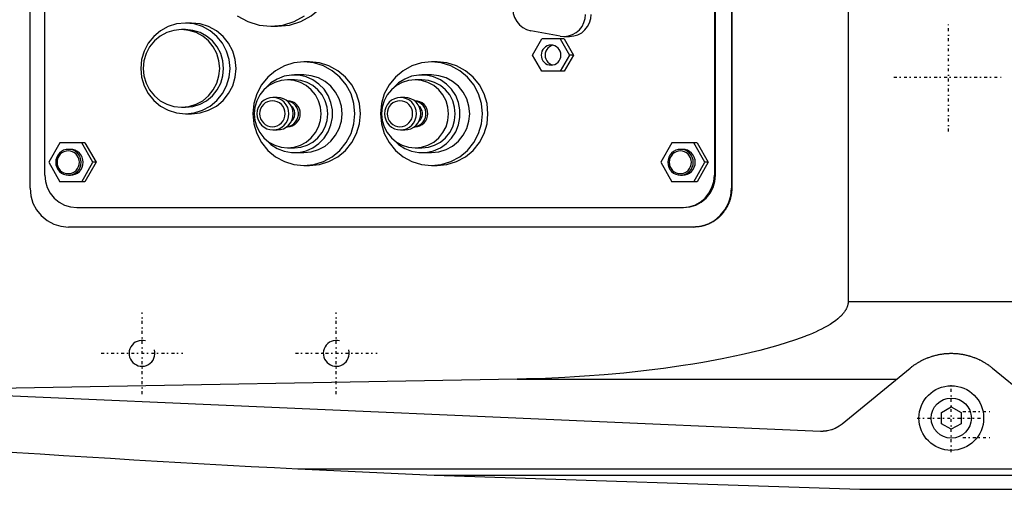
# Model space of a CAD drawing. Extents: x -1056 to 186, y -120 to 120.
# Tile 2 of 5: x -819 to -667, y -79 to -6. Entities that reach past the tile are written whole.
import ezdxf

# ---------------------------------------------------------------- set-up
doc = ezdxf.new("R2010")
doc.units = 0
doc.linetypes.add('CENTER', pattern=[1.5, 0.45, -0.5, 0.05, -0.5])
for name, color, linetype in [('CENTER', 7, 'CENTER'), ('THREAD', 7, 'CONTINUOUS'), ('VIS', 7, 'CONTINUOUS')]:
    doc.layers.add(name, color=color, linetype=linetype)

msp = doc.modelspace()

# ---------------------------------------------------------------- linework, layer by layer
at = {"layer": 'CENTER'}
for p, q in [((-675.45, -23.75), (-675.45, -6.95)), ((-683.85, -15.35), (-667.05, -15.35)), ((-800, -64.3), (-800, -51.7)), ((-770, -64.3), (-770, -51.7)), ((-806.3, -58), (-793.7, -58)), ((-776.3, -58), (-763.7, -58)), ((-675, -73.25), (-675, -62.75)), ((-680.25, -68), (-669.75, -68)), ((-673.2, -67), (-668.8, -67)), ((-673.2, -71), (-668.8, -71))]:
    msp.add_line(p, q, dxfattribs=at)
at = {"layer": 'THREAD'}
for centre in [(-800, -58), (-770, -58)]:
    msp.add_arc(centre, 2, 75, 15, dxfattribs=at)
at = {"layer": 'VIS'}
for p, q in [((-690.94, 50), (-690.94, -50)), ((-817.29, -32.5), (-817.29, 32.5)), ((-708.96, 32.5), (-708.96, -32.5)), ((-708.91, 32.5), (-708.91, -32.5)), ((-815, -30.5), (-815, 30.5)), ((-711.6, 30.5), (-711.6, -30.5)), ((-711.42, -30.5), (-711.42, 30.5)), ((-792.35, -7), (-793.3, -7)), ((-780.1, -7.5), (-779.05, -7.5)), ((-793.3, -8), (-793.91, -8)), ((-735.42, -9), (-739.95, -8.19)), ((-734.84, -9.05), (-733.95, -9.05)), ((-739.67, -11.95), (-738.24, -9.45)), ((-734.79, -9.45), (-738.24, -9.45)), ((-735.4, -9.45), (-733.98, -11.95)), ((-734.79, -9.45), (-733.37, -11.95)), ((-738.24, -14.45), (-739.67, -11.95)), ((-733.98, -11.95), (-735.4, -14.45)), ((-733.37, -11.95), (-734.79, -14.45)), ((-733.37, -11.95), (-733.98, -11.95)), ((-774.13, -13), (-775, -13)), ((-754.43, -13), (-755.3, -13)), ((-775, -15), (-776.47, -15)), ((-755.3, -15), (-756.78, -15)), ((-734.79, -14.45), (-738.24, -14.45)), ((-776.47, -15.75), (-777.52, -15.75)), ((-756.78, -15.75), (-757.82, -15.75)), ((-779.1, -18.5), (-779.77, -18.5)), ((-777.52, -19), (-777.62, -19)), ((-759.4, -18.5), (-760.08, -18.5)), ((-757.82, -19), (-757.92, -19)), ((-793.91, -20), (-793.3, -20)), ((-793.3, -21), (-792.35, -21)), ((-779.77, -23.5), (-779.1, -23.5)), ((-777.62, -23), (-777.52, -23)), ((-760.08, -23.5), (-759.4, -23.5)), ((-757.92, -23), (-757.82, -23)), ((-812.71, -25.5), (-814.41, -28.5)), ((-808.81, -25.5), (-812.71, -25.5)), ((-807.59, -28.5), (-809.3, -25.5)), ((-808.81, -25.5), (-807.1, -28.5)), ((-718.17, -25.5), (-719.87, -28.5)), ((-714.27, -25.5), (-718.17, -25.5)), ((-713.05, -28.5), (-714.75, -25.5)), ((-714.27, -25.5), (-712.56, -28.5)), ((-811.05, -26.5), (-811.36, -26.5)), ((-777.52, -26.25), (-776.47, -26.25)), ((-776.47, -27), (-775, -27)), ((-757.82, -26.25), (-756.78, -26.25)), ((-756.78, -27), (-755.3, -27)), ((-716.51, -26.5), (-716.82, -26.5)), ((-814.41, -28.5), (-812.71, -31.5)), ((-809.3, -31.5), (-807.59, -28.5)), ((-807.1, -28.5), (-808.81, -31.5)), ((-807.1, -28.5), (-807.59, -28.5)), ((-719.87, -28.5), (-718.17, -31.5)), ((-714.75, -31.5), (-713.05, -28.5)), ((-712.56, -28.5), (-714.27, -31.5)), ((-712.56, -28.5), (-713.05, -28.5)), ((-775, -29), (-774.13, -29)), ((-755.3, -29), (-754.43, -29)), ((-808.81, -31.5), (-812.71, -31.5)), ((-811.36, -30.5), (-811.05, -30.5)), ((-714.27, -31.5), (-718.17, -31.5)), ((-716.82, -30.5), (-716.51, -30.5)), ((-711.6, -30.5), (-711.42, -30.5)), ((-708.96, -32.5), (-708.91, -32.5)), ((-810.08, -35.5), (-716.35, -35.5)), ((-714.78, -38.5), (-811.38, -38.5)), ((-690.94, -50), (-563.33, -50)), ((-925.22, -60), (-695.22, -70)), ((-691.83, -68.87), (-681.34, -60.27)), ((-668.66, -60.27), (-658.17, -68.87)), ((-742.03, -61.98), (-839.33, -63.73)), ((-742.03, -61.98), (-683.43, -61.98)), ((-676.5, -67.13), (-675, -66.27)), ((-675, -66.27), (-673.5, -67.13)), ((-676.5, -68.87), (-676.5, -67.13)), ((-673.5, -67.13), (-673.5, -68.87)), ((-675, -69.73), (-676.5, -68.87)), ((-673.5, -68.87), (-675, -69.73)), ((-775.92, -75.83), (-754.88, -76.83)), ((-775.92, -75.83), (-534.85, -75.83)), ((-754.88, -76.83), (-538.61, -76.83)), ((-754.88, -76.83), (-689.11, -79)), ((-689.11, -79), (-557, -79))]:
    msp.add_line(p, q, dxfattribs=at)
for points in [[(-779.05, -7.5), (-777.23, -7.32), (-775.47, -6.78), (-773.86, -5.9), (-772.44, -4.72), (-771.28, -3.28), (-770.41, -1.64), (-769.88, 0.15), (-769.7, 2), (-769.88, 3.85), (-770.41, 5.64), (-771.28, 7.28), (-772.44, 8.72), (-773.86, 9.9), (-775.47, 10.78), (-777.23, 11.32), (-779.05, 11.5)], [(-785.29, -5.9), (-783.68, -6.78), (-781.92, -7.32), (-780.1, -7.5), (-778.27, -7.32), (-776.52, -6.78), (-774.9, -5.9)], [(-742.71, -4.84), (-742.65, -5.51), (-742.45, -6.16), (-742.13, -6.75), (-741.7, -7.27), (-741.18, -7.69), (-740.59, -8), (-739.95, -8.19)], [(-735.42, -9), (-734.77, -9.05), (-734.13, -8.97), (-733.51, -8.77), (-732.94, -8.45), (-732.45, -8.03), (-732.04, -7.52), (-731.74, -6.93), (-731.55, -6.3), (-731.49, -5.65)], [(-733.95, -9.05), (-733.3, -8.98), (-732.67, -8.79), (-732.09, -8.48), (-731.58, -8.05), (-731.17, -7.54), (-730.86, -6.95), (-730.67, -6.31), (-730.6, -5.65)], [(-792.35, -21), (-791, -20.87), (-789.71, -20.47), (-788.52, -19.82), (-787.47, -18.95), (-786.62, -17.89), (-785.98, -16.68), (-785.59, -15.37), (-785.46, -14), (-785.59, -12.63), (-785.98, -11.32), (-786.62, -10.11), (-787.47, -9.05), (-788.52, -8.18), (-789.71, -7.53), (-791, -7.13), (-792.35, -7)], [(-793.3, -20), (-792.15, -19.88), (-791.04, -19.54), (-790.02, -18.99), (-789.13, -18.24), (-788.39, -17.33), (-787.85, -16.3), (-787.51, -15.17), (-787.4, -14), (-787.51, -12.83), (-787.85, -11.7), (-788.39, -10.67), (-789.13, -9.76), (-790.02, -9.01), (-791.04, -8.46), (-792.15, -8.12), (-793.3, -8)], [(-736.52, -10.43), (-736.8, -10.52), (-737.07, -10.66), (-737.3, -10.86), (-737.49, -11.09), (-737.63, -11.36), (-737.71, -11.65), (-737.74, -11.95), (-737.71, -12.25), (-737.63, -12.54), (-737.49, -12.81), (-737.3, -13.04), (-737.07, -13.24), (-736.8, -13.38), (-736.52, -13.47)], [(-774.13, -29), (-772.59, -28.85), (-771.12, -28.39), (-769.75, -27.65), (-768.56, -26.66), (-767.58, -25.44), (-766.85, -24.06), (-766.4, -22.56), (-766.25, -21), (-766.4, -19.44), (-766.85, -17.94), (-767.58, -16.56), (-768.56, -15.34), (-769.75, -14.35), (-771.12, -13.61), (-772.59, -13.15), (-774.13, -13)], [(-754.43, -29), (-752.9, -28.85), (-751.42, -28.39), (-750.06, -27.65), (-748.86, -26.66), (-747.88, -25.44), (-747.16, -24.06), (-746.71, -22.56), (-746.56, -21), (-746.71, -19.44), (-747.16, -17.94), (-747.88, -16.56), (-748.86, -15.34), (-750.06, -14.35), (-751.42, -13.61), (-752.9, -13.15), (-754.43, -13)], [(-780.92, -24.95), (-780.09, -25.75), (-779.12, -26.36), (-778.06, -26.78), (-776.93, -26.98), (-775.79, -26.96), (-774.67, -26.71), (-773.62, -26.25), (-772.68, -25.59), (-771.87, -24.77), (-771.25, -23.8), (-770.81, -22.72), (-770.59, -21.58), (-770.59, -20.42), (-770.81, -19.28), (-771.25, -18.2), (-771.87, -17.23), (-772.68, -16.41), (-773.62, -15.75), (-774.67, -15.29), (-775.79, -15.04), (-776.93, -15.02), (-778.06, -15.22), (-779.12, -15.64), (-780.09, -16.25), (-780.92, -17.05)], [(-775, -27), (-773.85, -26.88), (-772.74, -26.54), (-771.72, -25.99), (-770.82, -25.24), (-770.09, -24.33), (-769.54, -23.3), (-769.2, -22.17), (-769.09, -21), (-769.2, -19.83), (-769.54, -18.7), (-770.09, -17.67), (-770.82, -16.76), (-771.72, -16.01), (-772.74, -15.46), (-773.85, -15.12), (-775, -15)], [(-761.23, -24.95), (-760.39, -25.75), (-759.43, -26.36), (-758.36, -26.78), (-757.23, -26.98), (-756.09, -26.96), (-754.97, -26.71), (-753.92, -26.25), (-752.98, -25.59), (-752.18, -24.77), (-751.55, -23.8), (-751.12, -22.72), (-750.9, -21.58), (-750.9, -20.42), (-751.12, -19.28), (-751.55, -18.2), (-752.18, -17.23), (-752.98, -16.41), (-753.92, -15.75), (-754.97, -15.29), (-756.09, -15.04), (-757.23, -15.02), (-758.36, -15.22), (-759.43, -15.64), (-760.39, -16.25), (-761.23, -17.05)], [(-755.3, -27), (-754.15, -26.88), (-753.04, -26.54), (-752.02, -25.99), (-751.12, -25.24), (-750.39, -24.33), (-749.84, -23.3), (-749.51, -22.17), (-749.39, -21), (-749.51, -19.83), (-749.84, -18.7), (-750.39, -17.67), (-751.12, -16.76), (-752.02, -16.01), (-753.04, -15.46), (-754.15, -15.12), (-755.3, -15)], [(-776.47, -26.25), (-775.47, -26.15), (-774.5, -25.85), (-773.6, -25.37), (-772.82, -24.71), (-772.18, -23.92), (-771.7, -23.01), (-771.4, -22.02), (-771.3, -21), (-771.4, -19.98), (-771.7, -18.99), (-772.18, -18.08), (-772.82, -17.29), (-773.6, -16.63), (-774.5, -16.15), (-775.47, -15.85), (-776.47, -15.75)], [(-756.78, -26.25), (-755.77, -26.15), (-754.8, -25.85), (-753.91, -25.37), (-753.12, -24.71), (-752.48, -23.92), (-752, -23.01), (-751.71, -22.02), (-751.61, -21), (-751.71, -19.98), (-752, -18.99), (-752.48, -18.08), (-753.12, -17.29), (-753.91, -16.63), (-754.8, -16.15), (-755.77, -15.85), (-756.78, -15.75)], [(-779.1, -23.5), (-778.62, -23.45), (-778.15, -23.31), (-777.73, -23.08), (-777.36, -22.77), (-777.05, -22.39), (-776.82, -21.96), (-776.68, -21.49), (-776.64, -21), (-776.68, -20.51), (-776.82, -20.04), (-777.05, -19.61), (-777.36, -19.23), (-777.73, -18.92), (-778.15, -18.69), (-778.62, -18.55), (-779.1, -18.5)], [(-777.61, -22.99), (-777.23, -22.91), (-776.87, -22.76), (-776.56, -22.54), (-776.29, -22.26), (-776.07, -21.94), (-775.93, -21.58), (-775.85, -21.2), (-775.85, -20.8), (-775.93, -20.42), (-776.07, -20.06), (-776.29, -19.74), (-776.56, -19.46), (-776.87, -19.24), (-777.23, -19.09), (-777.61, -19.01)], [(-777.52, -23), (-777.13, -22.96), (-776.76, -22.85), (-776.42, -22.66), (-776.12, -22.41), (-775.88, -22.11), (-775.7, -21.77), (-775.59, -21.39), (-775.55, -21), (-775.59, -20.61), (-775.7, -20.23), (-775.88, -19.89), (-776.12, -19.59), (-776.42, -19.34), (-776.76, -19.15), (-777.13, -19.04), (-777.52, -19)], [(-759.4, -23.5), (-758.92, -23.45), (-758.46, -23.31), (-758.03, -23.08), (-757.66, -22.77), (-757.35, -22.39), (-757.13, -21.96), (-756.99, -21.49), (-756.94, -21), (-756.99, -20.51), (-757.13, -20.04), (-757.35, -19.61), (-757.66, -19.23), (-758.03, -18.92), (-758.46, -18.69), (-758.92, -18.55), (-759.4, -18.5)], [(-757.91, -22.99), (-757.53, -22.91), (-757.18, -22.76), (-756.86, -22.54), (-756.59, -22.26), (-756.38, -21.94), (-756.23, -21.58), (-756.16, -21.2), (-756.16, -20.8), (-756.23, -20.42), (-756.38, -20.06), (-756.59, -19.74), (-756.86, -19.46), (-757.18, -19.24), (-757.53, -19.09), (-757.91, -19.01)], [(-757.82, -23), (-757.44, -22.96), (-757.07, -22.85), (-756.73, -22.66), (-756.43, -22.41), (-756.18, -22.11), (-756, -21.77), (-755.89, -21.39), (-755.85, -21), (-755.89, -20.61), (-756, -20.23), (-756.18, -19.89), (-756.43, -19.59), (-756.73, -19.34), (-757.07, -19.15), (-757.44, -19.04), (-757.82, -19)], [(-776.91, -22.14), (-776.71, -21.94), (-776.55, -21.69), (-776.45, -21.43), (-776.39, -21.14), (-776.39, -20.86), (-776.45, -20.57), (-776.55, -20.31), (-776.71, -20.06), (-776.91, -19.86)], [(-757.21, -22.14), (-757.01, -21.94), (-756.86, -21.69), (-756.75, -21.43), (-756.7, -21.14), (-756.7, -20.86), (-756.75, -20.57), (-756.86, -20.31), (-757.01, -20.06), (-757.21, -19.86)], [(-811.05, -30.5), (-810.67, -30.46), (-810.3, -30.35), (-809.96, -30.16), (-809.66, -29.91), (-809.42, -29.61), (-809.23, -29.27), (-809.12, -28.89), (-809.08, -28.5), (-809.12, -28.11), (-809.23, -27.73), (-809.42, -27.39), (-809.66, -27.09), (-809.96, -26.84), (-810.3, -26.65), (-810.67, -26.54), (-811.05, -26.5)], [(-716.51, -30.5), (-716.13, -30.46), (-715.76, -30.35), (-715.42, -30.16), (-715.12, -29.91), (-714.88, -29.61), (-714.69, -29.27), (-714.58, -28.89), (-714.54, -28.5), (-714.58, -28.11), (-714.69, -27.73), (-714.88, -27.39), (-715.12, -27.09), (-715.42, -26.84), (-715.76, -26.65), (-716.13, -26.54), (-716.51, -26.5)], [(-815, -30.5), (-814.91, -31.48), (-814.63, -32.41), (-814.17, -33.28), (-813.56, -34.04), (-812.81, -34.66), (-811.96, -35.12), (-811.04, -35.4), (-810.08, -35.5)], [(-716.52, -35.5), (-715.56, -35.4), (-714.63, -35.12), (-713.78, -34.66), (-713.04, -34.04), (-712.43, -33.28), (-711.97, -32.41), (-711.69, -31.48), (-711.6, -30.5)], [(-716.35, -35.5), (-715.38, -35.4), (-714.46, -35.12), (-713.61, -34.66), (-712.86, -34.04), (-712.25, -33.28), (-711.8, -32.41), (-711.52, -31.48), (-711.42, -30.5)], [(-817.29, -32.5), (-817.17, -33.67), (-816.84, -34.8), (-816.29, -35.83), (-815.56, -36.74), (-814.66, -37.49), (-813.64, -38.04), (-812.53, -38.38), (-811.38, -38.5)], [(-714.87, -38.5), (-713.72, -38.38), (-712.61, -38.04), (-711.59, -37.49), (-710.69, -36.74), (-709.96, -35.83), (-709.41, -34.8), (-709.07, -33.67), (-708.96, -32.5)]]:
    msp.add_lwpolyline(points, dxfattribs=at)
for points in [[(-793.3, -21), (-791.96, -20.87), (-790.67, -20.47), (-789.47, -19.82), (-788.43, -18.95), (-787.57, -17.89), (-786.94, -16.68), (-786.54, -15.37), (-786.41, -14), (-786.54, -12.63), (-786.94, -11.32), (-787.57, -10.11), (-788.43, -9.05), (-789.47, -8.18), (-790.67, -7.53), (-791.96, -7.13), (-793.3, -7), (-794.65, -7.13), (-795.94, -7.53), (-797.13, -8.18), (-798.18, -9.05), (-799.04, -10.11), (-799.67, -11.32), (-800.07, -12.63), (-800.2, -14), (-800.07, -15.37), (-799.67, -16.68), (-799.04, -17.89), (-798.18, -18.95), (-797.13, -19.82), (-795.94, -20.47), (-794.65, -20.87)], [(-793.91, -20), (-792.76, -19.88), (-791.65, -19.54), (-790.63, -18.99), (-789.73, -18.24), (-789, -17.33), (-788.45, -16.3), (-788.12, -15.17), (-788, -14), (-788.12, -12.83), (-788.45, -11.7), (-789, -10.67), (-789.73, -9.76), (-790.63, -9.01), (-791.65, -8.46), (-792.76, -8.12), (-793.91, -8), (-795.06, -8.12), (-796.17, -8.46), (-797.19, -9.01), (-798.09, -9.76), (-798.82, -10.67), (-799.37, -11.7), (-799.71, -12.83), (-799.82, -14), (-799.71, -15.17), (-799.37, -16.3), (-798.82, -17.33), (-798.09, -18.24), (-797.19, -18.99), (-796.17, -19.54), (-795.06, -19.88)], [(-736.82, -10.4), (-737.12, -10.43), (-737.41, -10.52), (-737.67, -10.66), (-737.9, -10.85), (-738.09, -11.09), (-738.23, -11.36), (-738.32, -11.65), (-738.35, -11.95), (-738.32, -12.25), (-738.23, -12.54), (-738.09, -12.81), (-737.9, -13.05), (-737.67, -13.24), (-737.41, -13.38), (-737.12, -13.47), (-736.82, -13.5), (-736.53, -13.47), (-736.24, -13.38), (-735.98, -13.24), (-735.74, -13.05), (-735.55, -12.81), (-735.41, -12.54), (-735.33, -12.25), (-735.3, -11.95), (-735.33, -11.65), (-735.41, -11.36), (-735.55, -11.09), (-735.74, -10.85), (-735.98, -10.66), (-736.24, -10.52), (-736.53, -10.43)], [(-775, -29), (-773.46, -28.85), (-771.98, -28.39), (-770.62, -27.65), (-769.43, -26.66), (-768.45, -25.44), (-767.72, -24.06), (-767.27, -22.56), (-767.12, -21), (-767.27, -19.44), (-767.72, -17.94), (-768.45, -16.56), (-769.43, -15.34), (-770.62, -14.35), (-771.98, -13.61), (-773.46, -13.15), (-775, -13), (-776.54, -13.15), (-778.01, -13.61), (-779.38, -14.35), (-780.57, -15.34), (-781.55, -16.56), (-782.28, -17.94), (-782.73, -19.44), (-782.88, -21), (-782.73, -22.56), (-782.28, -24.06), (-781.55, -25.44), (-780.57, -26.66), (-779.38, -27.65), (-778.01, -28.39), (-776.54, -28.85)], [(-755.3, -29), (-753.77, -28.85), (-752.29, -28.39), (-750.93, -27.65), (-749.73, -26.66), (-748.75, -25.44), (-748.02, -24.06), (-747.58, -22.56), (-747.42, -21), (-747.58, -19.44), (-748.02, -17.94), (-748.75, -16.56), (-749.73, -15.34), (-750.93, -14.35), (-752.29, -13.61), (-753.77, -13.15), (-755.3, -13), (-756.84, -13.15), (-758.32, -13.61), (-759.68, -14.35), (-760.87, -15.34), (-761.85, -16.56), (-762.58, -17.94), (-763.03, -19.44), (-763.18, -21), (-763.03, -22.56), (-762.58, -24.06), (-761.85, -25.44), (-760.87, -26.66), (-759.68, -27.65), (-758.32, -28.39), (-756.84, -28.85)], [(-777.52, -26.25), (-776.51, -26.15), (-775.54, -25.85), (-774.64, -25.37), (-773.86, -24.71), (-773.22, -23.92), (-772.74, -23.01), (-772.45, -22.02), (-772.35, -21), (-772.45, -19.98), (-772.74, -18.99), (-773.22, -18.08), (-773.86, -17.29), (-774.64, -16.63), (-775.54, -16.15), (-776.51, -15.85), (-777.52, -15.75), (-778.53, -15.85), (-779.5, -16.15), (-780.39, -16.63), (-781.17, -17.29), (-781.82, -18.08), (-782.29, -18.99), (-782.59, -19.98), (-782.69, -21), (-782.59, -22.02), (-782.29, -23.01), (-781.82, -23.92), (-781.17, -24.71), (-780.39, -25.37), (-779.5, -25.85), (-778.53, -26.15)], [(-757.82, -26.25), (-756.81, -26.15), (-755.84, -25.85), (-754.95, -25.37), (-754.16, -24.71), (-753.52, -23.92), (-753.04, -23.01), (-752.75, -22.02), (-752.65, -21), (-752.75, -19.98), (-753.04, -18.99), (-753.52, -18.08), (-754.16, -17.29), (-754.95, -16.63), (-755.84, -16.15), (-756.81, -15.85), (-757.82, -15.75), (-758.83, -15.85), (-759.8, -16.15), (-760.69, -16.63), (-761.48, -17.29), (-762.12, -18.08), (-762.6, -18.99), (-762.89, -19.98), (-762.99, -21), (-762.89, -22.02), (-762.6, -23.01), (-762.12, -23.92), (-761.48, -24.71), (-760.69, -25.37), (-759.8, -25.85), (-758.83, -26.15)], [(-779.77, -23.5), (-779.29, -23.45), (-778.83, -23.31), (-778.41, -23.08), (-778.03, -22.77), (-777.73, -22.39), (-777.5, -21.96), (-777.36, -21.49), (-777.31, -21), (-777.36, -20.51), (-777.5, -20.04), (-777.73, -19.61), (-778.03, -19.23), (-778.41, -18.92), (-778.83, -18.69), (-779.29, -18.55), (-779.77, -18.5), (-780.25, -18.55), (-780.72, -18.69), (-781.14, -18.92), (-781.52, -19.23), (-781.82, -19.61), (-782.05, -20.04), (-782.19, -20.51), (-782.24, -21), (-782.19, -21.49), (-782.05, -21.96), (-781.82, -22.39), (-781.52, -22.77), (-781.14, -23.08), (-780.72, -23.31), (-780.25, -23.45)], [(-779.86, -19), (-780.25, -19.04), (-780.61, -19.15), (-780.96, -19.34), (-781.25, -19.59), (-781.5, -19.89), (-781.68, -20.23), (-781.79, -20.61), (-781.83, -21), (-781.79, -21.39), (-781.68, -21.77), (-781.5, -22.11), (-781.25, -22.41), (-780.96, -22.66), (-780.61, -22.85), (-780.25, -22.96), (-779.86, -23), (-779.48, -22.96), (-779.11, -22.85), (-778.77, -22.66), (-778.47, -22.41), (-778.22, -22.11), (-778.04, -21.77), (-777.93, -21.39), (-777.89, -21), (-777.93, -20.61), (-778.04, -20.23), (-778.22, -19.89), (-778.47, -19.59), (-778.77, -19.34), (-779.11, -19.15), (-779.48, -19.04)], [(-760.08, -23.5), (-759.6, -23.45), (-759.14, -23.31), (-758.71, -23.08), (-758.34, -22.77), (-758.03, -22.39), (-757.8, -21.96), (-757.66, -21.49), (-757.62, -21), (-757.66, -20.51), (-757.8, -20.04), (-758.03, -19.61), (-758.34, -19.23), (-758.71, -18.92), (-759.14, -18.69), (-759.6, -18.55), (-760.08, -18.5), (-760.56, -18.55), (-761.02, -18.69), (-761.45, -18.92), (-761.82, -19.23), (-762.13, -19.61), (-762.35, -20.04), (-762.49, -20.51), (-762.54, -21), (-762.49, -21.49), (-762.35, -21.96), (-762.13, -22.39), (-761.82, -22.77), (-761.45, -23.08), (-761.02, -23.31), (-760.56, -23.45)], [(-760.16, -19), (-760.55, -19.04), (-760.92, -19.15), (-761.26, -19.34), (-761.56, -19.59), (-761.8, -19.89), (-761.98, -20.23), (-762.1, -20.61), (-762.13, -21), (-762.1, -21.39), (-761.98, -21.77), (-761.8, -22.11), (-761.56, -22.41), (-761.26, -22.66), (-760.92, -22.85), (-760.55, -22.96), (-760.16, -23), (-759.78, -22.96), (-759.41, -22.85), (-759.07, -22.66), (-758.77, -22.41), (-758.53, -22.11), (-758.35, -21.77), (-758.23, -21.39), (-758.2, -21), (-758.23, -20.61), (-758.35, -20.23), (-758.53, -19.89), (-758.77, -19.59), (-759.07, -19.34), (-759.41, -19.15), (-759.78, -19.04)], [(-811.36, -26.5), (-811.74, -26.54), (-812.11, -26.65), (-812.45, -26.84), (-812.75, -27.09), (-813, -27.39), (-813.18, -27.73), (-813.29, -28.11), (-813.33, -28.5), (-813.29, -28.89), (-813.18, -29.27), (-813, -29.61), (-812.75, -29.91), (-812.45, -30.16), (-812.11, -30.35), (-811.74, -30.46), (-811.36, -30.5), (-810.97, -30.46), (-810.6, -30.35), (-810.26, -30.16), (-809.96, -29.91), (-809.72, -29.61), (-809.54, -29.27), (-809.43, -28.89), (-809.39, -28.5), (-809.43, -28.11), (-809.54, -27.73), (-809.72, -27.39), (-809.96, -27.09), (-810.26, -26.84), (-810.6, -26.65), (-810.97, -26.54)], [(-811.4, -30.25), (-811.06, -30.22), (-810.74, -30.12), (-810.44, -29.96), (-810.18, -29.74), (-809.97, -29.47), (-809.81, -29.17), (-809.71, -28.84), (-809.68, -28.5), (-809.71, -28.16), (-809.81, -27.83), (-809.97, -27.53), (-810.18, -27.26), (-810.44, -27.04), (-810.74, -26.88), (-811.06, -26.78), (-811.4, -26.75), (-811.74, -26.78), (-812.06, -26.88), (-812.36, -27.04), (-812.62, -27.26), (-812.83, -27.53), (-812.99, -27.83), (-813.09, -28.16), (-813.12, -28.5), (-813.09, -28.84), (-812.99, -29.17), (-812.83, -29.47), (-812.62, -29.74), (-812.36, -29.96), (-812.06, -30.12), (-811.74, -30.22)], [(-716.82, -26.5), (-717.2, -26.54), (-717.57, -26.65), (-717.91, -26.84), (-718.21, -27.09), (-718.45, -27.39), (-718.64, -27.73), (-718.75, -28.11), (-718.79, -28.5), (-718.75, -28.89), (-718.64, -29.27), (-718.45, -29.61), (-718.21, -29.91), (-717.91, -30.16), (-717.57, -30.35), (-717.2, -30.46), (-716.82, -30.5), (-716.43, -30.46), (-716.06, -30.35), (-715.72, -30.16), (-715.42, -29.91), (-715.18, -29.61), (-715, -29.27), (-714.88, -28.89), (-714.85, -28.5), (-714.88, -28.11), (-715, -27.73), (-715.18, -27.39), (-715.42, -27.09), (-715.72, -26.84), (-716.06, -26.65), (-716.43, -26.54)], [(-716.86, -30.25), (-716.52, -30.22), (-716.2, -30.12), (-715.9, -29.96), (-715.64, -29.74), (-715.43, -29.47), (-715.27, -29.17), (-715.17, -28.84), (-715.14, -28.5), (-715.17, -28.16), (-715.27, -27.83), (-715.43, -27.53), (-715.64, -27.26), (-715.9, -27.04), (-716.2, -26.88), (-716.52, -26.78), (-716.86, -26.75), (-717.2, -26.78), (-717.52, -26.88), (-717.82, -27.04), (-718.08, -27.26), (-718.29, -27.53), (-718.45, -27.83), (-718.55, -28.16), (-718.58, -28.5), (-718.55, -28.84), (-718.45, -29.17), (-718.29, -29.47), (-718.08, -29.74), (-717.82, -29.96), (-717.52, -30.12), (-717.2, -30.22)]]:
    msp.add_lwpolyline(points, close=True, dxfattribs=at)
for points in [[(-708.91, -32.5, 0), (-708.91, -32.54, 0), (-708.91, -32.63, 0), (-708.92, -32.71, 0), (-708.92, -32.75, 0), (-708.92, -32.8, 0), (-708.92, -32.88, 0), (-708.93, -32.97, 0), (-708.94, -33.05, 0), (-708.94, -33.14, 0), (-708.95, -33.22, 0), (-708.96, -33.27, 0), (-708.97, -33.31, 0), (-708.98, -33.4, 0), (-708.99, -33.48, 0), (-709.01, -33.57, 0), (-709.02, -33.65, 0), (-709.04, -33.74, 0), (-709.05, -33.78, 0), (-709.06, -33.83, 0), (-709.08, -33.91, 0), (-709.1, -34, 0), (-709.11, -34.04, 0), (-709.12, -34.08, 0), (-709.14, -34.17, 0), (-709.17, -34.25, 0), (-709.18, -34.3, 0), (-709.19, -34.34, 0), (-709.22, -34.42, 0), (-709.25, -34.51, 0), (-709.28, -34.59, 0), (-709.31, -34.67, 0), (-709.34, -34.76, 0), (-709.36, -34.8, 0), (-709.38, -34.84, 0), (-709.41, -34.92, 0), (-709.45, -35, 0), (-709.48, -35.08, 0), (-709.52, -35.16, 0), (-709.56, -35.24, 0), (-709.58, -35.28, 0), (-709.6, -35.32, 0), (-709.64, -35.4, 0), (-709.68, -35.47, 0), (-709.73, -35.55, 0), (-709.77, -35.63, 0), (-709.82, -35.7, 0), (-709.84, -35.74, 0), (-709.86, -35.78, 0), (-709.91, -35.85, 0), (-709.96, -35.92, 0), (-710.01, -35.99, 0), (-710.06, -36.06, 0), (-710.11, -36.13, 0), (-710.14, -36.17, 0), (-710.16, -36.2, 0), (-710.21, -36.27, 0), (-710.27, -36.34, 0), (-710.32, -36.4, 0), (-710.38, -36.47, 0), (-710.43, -36.53, 0), (-710.46, -36.56, 0), (-710.49, -36.59, 0), (-710.55, -36.65, 0), (-710.6, -36.71, 0), (-710.63, -36.74, 0), (-710.66, -36.77, 0), (-710.72, -36.83, 0), (-710.78, -36.89, 0), (-710.81, -36.92, 0), (-710.84, -36.95, 0), (-710.9, -37, 0), (-710.97, -37.06, 0), (-711.03, -37.12, 0), (-711.1, -37.17, 0), (-711.16, -37.22, 0), (-711.2, -37.25, 0), (-711.23, -37.28, 0), (-711.3, -37.33, 0), (-711.37, -37.38, 0), (-711.44, -37.43, 0), (-711.51, -37.48, 0), (-711.58, -37.53, 0), (-711.62, -37.55, 0), (-711.65, -37.58, 0), (-711.73, -37.62, 0), (-711.8, -37.67, 0), (-711.87, -37.71, 0), (-711.95, -37.76, 0), (-712.03, -37.8, 0), (-712.06, -37.82, 0), (-712.1, -37.84, 0), (-712.18, -37.88, 0), (-712.26, -37.92, 0), (-712.34, -37.95, 0), (-712.42, -37.99, 0), (-712.5, -38.03, 0), (-712.54, -38.04, 0), (-712.58, -38.06, 0), (-712.66, -38.09, 0), (-712.74, -38.12, 0), (-712.82, -38.16, 0), (-712.9, -38.18, 0), (-712.98, -38.21, 0), (-713.03, -38.23, 0), (-713.07, -38.24, 0), (-713.15, -38.26, 0), (-713.23, -38.29, 0), (-713.28, -38.3, 0), (-713.32, -38.31, 0), (-713.4, -38.33, 0), (-713.49, -38.35, 0), (-713.53, -38.36, 0), (-713.57, -38.37, 0), (-713.65, -38.39, 0), (-713.74, -38.4, 0), (-713.82, -38.42, 0), (-713.91, -38.43, 0), (-713.99, -38.45, 0), (-714.03, -38.45, 0), (-714.07, -38.46, 0), (-714.16, -38.47, 0), (-714.24, -38.47, 0), (-714.33, -38.48, 0), (-714.41, -38.49, 0), (-714.49, -38.49, 0), (-714.53, -38.49, 0), (-714.58, -38.5, 0), (-714.66, -38.5, 0), (-714.74, -38.5, 0), (-714.78, -38.5, 0)], [(-690.94, -50, 0), (-690.94, -50.04, 0), (-690.94, -50.12, 0), (-690.94, -50.2, 0), (-690.95, -50.24, 0), (-690.95, -50.28, 0), (-690.96, -50.36, 0), (-690.98, -50.44, 0), (-691, -50.52, 0), (-691.02, -50.6, 0), (-691.04, -50.68, 0), (-691.05, -50.72, 0), (-691.06, -50.76, 0), (-691.09, -50.83, 0), (-691.12, -50.91, 0), (-691.15, -50.99, 0), (-691.19, -51.06, 0), (-691.22, -51.14, 0), (-691.24, -51.18, 0), (-691.26, -51.21, 0), (-691.3, -51.29, 0), (-691.35, -51.36, 0), (-691.37, -51.4, 0), (-691.39, -51.43, 0), (-691.44, -51.5, 0), (-691.48, -51.57, 0), (-691.51, -51.61, 0), (-691.53, -51.64, 0), (-691.58, -51.71, 0), (-691.64, -51.78, 0), (-691.69, -51.84, 0), (-691.74, -51.91, 0), (-691.8, -51.97, 0), (-691.83, -52, 0), (-691.86, -52.03, 0), (-691.91, -52.09, 0), (-691.97, -52.15, 0), (-692.03, -52.21, 0), (-692.08, -52.27, 0), (-692.14, -52.33, 0), (-692.17, -52.36, 0), (-692.2, -52.38, 0), (-692.26, -52.44, 0), (-692.32, -52.49, 0), (-692.53, -52.67, 0), (-692.91, -52.97, 0), (-693.31, -53.26, 0), (-693.52, -53.39, 0), (-693.73, -53.53, 0), (-694.16, -53.79, 0), (-694.6, -54.03, 0), (-695.06, -54.27, 0), (-695.52, -54.5, 0), (-695.99, -54.72, 0), (-696.22, -54.82, 0), (-696.46, -54.93, 0), (-696.93, -55.13, 0), (-697.41, -55.32, 0), (-697.64, -55.41, 0), (-699.05, -55.93, 0), (-701.78, -56.8, 0), (-704.59, -57.57, 0), (-707.47, -58.25, 0), (-710.41, -58.86, 0), (-713.39, -59.41, 0), (-714.9, -59.66, 0), (-716.41, -59.9, 0), (-719.46, -60.33, 0), (-722.52, -60.71, 0), (-725.58, -61.04, 0), (-728.64, -61.32, 0), (-731.68, -61.55, 0), (-733.19, -61.65, 0), (-734.69, -61.74, 0), (-737.67, -61.87, 0), (-740.59, -61.96, 0), (-742.03, -61.98, 0)], [(-681.34, -60.27, 0), (-681.3, -60.24, 0), (-681.23, -60.18, 0), (-681.15, -60.12, 0), (-681.11, -60.09, 0), (-681.07, -60.06, 0), (-680.99, -59.99, 0), (-680.91, -59.93, 0), (-680.82, -59.87, 0), (-680.73, -59.8, 0), (-680.63, -59.74, 0), (-680.59, -59.71, 0), (-680.54, -59.67, 0), (-680.44, -59.61, 0), (-680.34, -59.55, 0), (-680.24, -59.48, 0), (-680.14, -59.42, 0), (-680.03, -59.36, 0), (-679.98, -59.33, 0), (-679.93, -59.3, 0), (-679.82, -59.24, 0), (-679.71, -59.18, 0), (-679.66, -59.15, 0), (-679.6, -59.12, 0), (-679.49, -59.07, 0), (-679.39, -59.01, 0), (-679.33, -58.99, 0), (-679.28, -58.96, 0), (-679.17, -58.91, 0), (-679.05, -58.86, 0), (-678.94, -58.81, 0), (-678.82, -58.76, 0), (-678.7, -58.71, 0), (-678.64, -58.69, 0), (-678.58, -58.66, 0), (-678.46, -58.62, 0), (-678.33, -58.57, 0), (-678.21, -58.53, 0), (-678.08, -58.49, 0), (-677.95, -58.44, 0), (-677.88, -58.42, 0), (-677.81, -58.4, 0), (-677.68, -58.37, 0), (-677.55, -58.33, 0), (-677.41, -58.3, 0), (-677.28, -58.26, 0), (-677.14, -58.23, 0), (-677.07, -58.22, 0), (-677, -58.2, 0), (-676.86, -58.18, 0), (-676.72, -58.15, 0), (-676.59, -58.13, 0), (-676.45, -58.11, 0), (-676.31, -58.09, 0), (-676.24, -58.08, 0), (-676.17, -58.07, 0), (-676.03, -58.05, 0), (-675.89, -58.04, 0), (-675.75, -58.03, 0), (-675.61, -58.02, 0), (-675.47, -58.01, 0), (-675.41, -58.01, 0), (-675.34, -58.01, 0), (-675.2, -58, 0), (-675.07, -58, 0), (-675, -58, 0), (-674.93, -58, 0), (-674.8, -58, 0), (-674.66, -58.01, 0), (-674.59, -58.01, 0), (-674.53, -58.01, 0), (-674.39, -58.02, 0), (-674.25, -58.03, 0), (-674.11, -58.04, 0), (-673.97, -58.05, 0), (-673.83, -58.07, 0), (-673.76, -58.08, 0), (-673.69, -58.09, 0), (-673.55, -58.11, 0), (-673.41, -58.13, 0), (-673.28, -58.15, 0), (-673.14, -58.18, 0), (-673, -58.2, 0), (-672.93, -58.22, 0), (-672.86, -58.23, 0), (-672.72, -58.26, 0), (-672.59, -58.3, 0), (-672.45, -58.33, 0), (-672.32, -58.37, 0), (-672.19, -58.4, 0), (-672.12, -58.42, 0), (-672.05, -58.44, 0), (-671.92, -58.49, 0), (-671.79, -58.53, 0), (-671.67, -58.57, 0), (-671.54, -58.62, 0), (-671.42, -58.66, 0), (-671.36, -58.69, 0), (-671.3, -58.71, 0), (-671.18, -58.76, 0), (-671.06, -58.81, 0), (-670.95, -58.86, 0), (-670.83, -58.91, 0), (-670.72, -58.96, 0), (-670.67, -58.99, 0), (-670.61, -59.01, 0), (-670.51, -59.07, 0), (-670.4, -59.12, 0), (-670.34, -59.15, 0), (-670.29, -59.18, 0), (-670.18, -59.24, 0), (-670.07, -59.3, 0), (-670.02, -59.33, 0), (-669.97, -59.36, 0), (-669.86, -59.42, 0), (-669.76, -59.48, 0), (-669.66, -59.55, 0), (-669.56, -59.61, 0), (-669.46, -59.67, 0), (-669.41, -59.71, 0), (-669.37, -59.74, 0), (-669.27, -59.8, 0), (-669.18, -59.87, 0), (-669.09, -59.93, 0), (-669.01, -59.99, 0), (-668.93, -60.06, 0), (-668.89, -60.09, 0), (-668.85, -60.12, 0), (-668.77, -60.18, 0), (-668.7, -60.24, 0), (-668.66, -60.27, 0)], [(-695.22, -70, 0), (-695.21, -70, 0), (-695.21, -70, 0), (-695.2, -70, 0), (-695.2, -70, 0), (-695.2, -70, 0), (-695.19, -70, 0), (-695.19, -70, 0), (-695.18, -70, 0), (-695.17, -70, 0), (-695.17, -70, 0), (-695.17, -70, 0), (-695.16, -70, 0), (-695.16, -70, 0), (-695.15, -70, 0), (-695.15, -70, 0), (-695.14, -70, 0), (-695.14, -70, 0), (-695.13, -70, 0), (-695.13, -70, 0), (-695.12, -70, 0), (-695.12, -70, 0), (-695.12, -70, 0), (-695.11, -70, 0), (-695.11, -70, 0), (-695.1, -70, 0), (-695.1, -70, 0), (-695.1, -70, 0), (-695.09, -70, 0), (-695.08, -70, 0), (-695.08, -70, 0), (-695.07, -70, 0), (-695.07, -70, 0), (-695.07, -70, 0), (-695.06, -70, 0), (-695.06, -70, 0), (-695.05, -70, 0), (-695.05, -70, 0), (-695.04, -70, 0), (-695.03, -70, 0), (-695.03, -70, 0), (-695.03, -70, 0), (-695.02, -70, 0), (-695.02, -70, 0), (-695.01, -70, 0), (-695.01, -70, 0), (-695, -70, 0), (-695, -70, 0), (-694.99, -70, 0), (-694.99, -70, 0), (-694.98, -70, 0), (-694.98, -70, 0), (-694.97, -70, 0), (-694.97, -70, 0), (-694.96, -70, 0), (-694.96, -70, 0), (-694.96, -70, 0), (-694.95, -70, 0), (-694.94, -70, 0), (-694.94, -70, 0), (-694.93, -70, 0), (-694.93, -70, 0), (-694.93, -70, 0), (-694.92, -70, 0), (-694.92, -70, 0), (-694.91, -70, 0), (-694.91, -70, 0), (-694.9, -70, 0), (-694.9, -70, 0), (-694.9, -70, 0), (-694.89, -70, 0), (-694.89, -70, 0), (-694.88, -70, 0), (-694.88, -70, 0), (-694.87, -70, 0), (-694.87, -70, 0), (-694.86, -70, 0), (-694.86, -70, 0), (-694.85, -70, 0), (-694.85, -70, 0), (-694.84, -70, 0), (-694.84, -70, 0), (-694.83, -70, 0), (-694.83, -70, 0), (-694.83, -70, 0), (-694.82, -70, 0), (-694.81, -70, 0), (-694.81, -70, 0), (-694.8, -70, 0), (-694.8, -70, 0), (-694.79, -70, 0), (-694.79, -70, 0), (-694.79, -70, 0), (-694.78, -70, 0), (-694.78, -69.99, 0), (-694.77, -69.99, 0), (-694.76, -69.99, 0), (-694.76, -69.99, 0), (-694.76, -69.99, 0), (-694.75, -69.99, 0), (-694.75, -69.99, 0), (-694.73, -69.99, 0), (-694.71, -69.99, 0), (-694.69, -69.99, 0), (-694.66, -69.99, 0), (-694.63, -69.99, 0), (-694.61, -69.98, 0), (-694.59, -69.98, 0), (-694.56, -69.98, 0), (-694.52, -69.98, 0), (-694.51, -69.98, 0), (-694.49, -69.97, 0), (-694.46, -69.97, 0), (-694.42, -69.97, 0), (-694.39, -69.96, 0), (-694.36, -69.96, 0), (-694.32, -69.95, 0), (-694.31, -69.95, 0), (-694.29, -69.95, 0), (-694.26, -69.94, 0), (-694.22, -69.94, 0), (-694.11, -69.92, 0), (-693.91, -69.88, 0), (-693.71, -69.83, 0), (-693.52, -69.77, 0), (-693.42, -69.74, 0), (-693.32, -69.71, 0), (-693.13, -69.64, 0), (-692.95, -69.56, 0), (-692.32, -69.22, 0), (-691.83, -68.87, 0)]]:
    msp.add_polyline3d(points, dxfattribs=at)
for radius in [5, 3.1]:
    msp.add_circle((-675, -68), radius, dxfattribs=at)
msp.add_arc((-623.05, 2920.27), 3000, 262.64687, 267.07918, dxfattribs=at)

doc.saveas('drawing.dxf')
